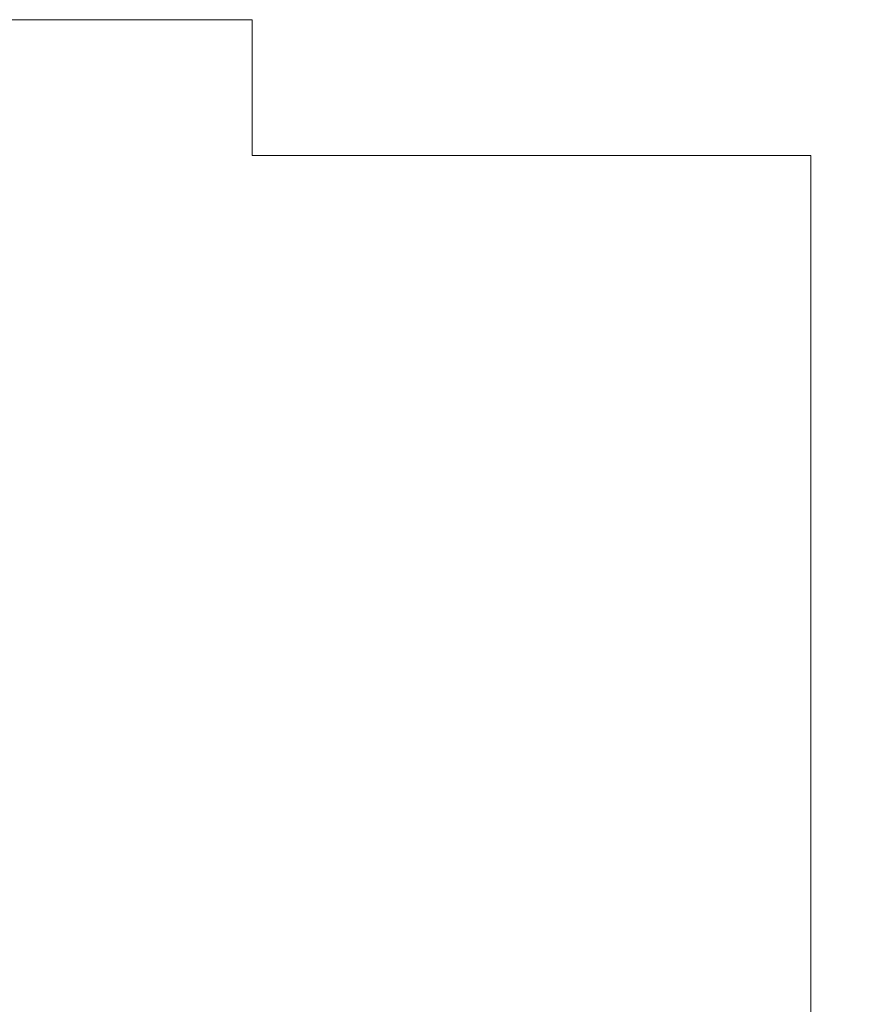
# Model space of a CAD drawing. Extents: x 2 to 1179, y -938 to -683.
# Tile 11 of 13: x 304 to 385, y -779 to -683. Entities that reach past the tile are written whole.
import ezdxf

# ---------------------------------------------------------------- set-up
doc = ezdxf.new("R2010")
doc.units = 0
doc.header["$MEASUREMENT"] = 0
doc.layers.add('B_ANNO_DIM', color=7, linetype='Continuous', lineweight=18)
doc.layers.add('B_ANNO_NOPLOT', color=47, linetype='Continuous', lineweight=18, plot=False)

# ---------------------------------------------------------------- blocks, each defined once
blk = doc.blocks.new('*U77')
at = {"layer": 'B_ANNO_NOPLOT', "flags": 128}
blk.add_lwpolyline([(2.1484, -558.5546), (2.1484, -306.5546), (326.0761, -306.5546), (326.0761, -319.6994), (380.1484, -319.6994), (380.1484, -518.055), (318.7192, -518.055), (318.7192, -558.5546)], close=True, dxfattribs=at)

msp = doc.modelspace()

# ---------------------------------------------------------------- block references
at = {"layer": 'B_ANNO_DIM'}
msp.add_blockref('*U77', (0, -376.746), dxfattribs=at)

doc.saveas('drawing.dxf')
